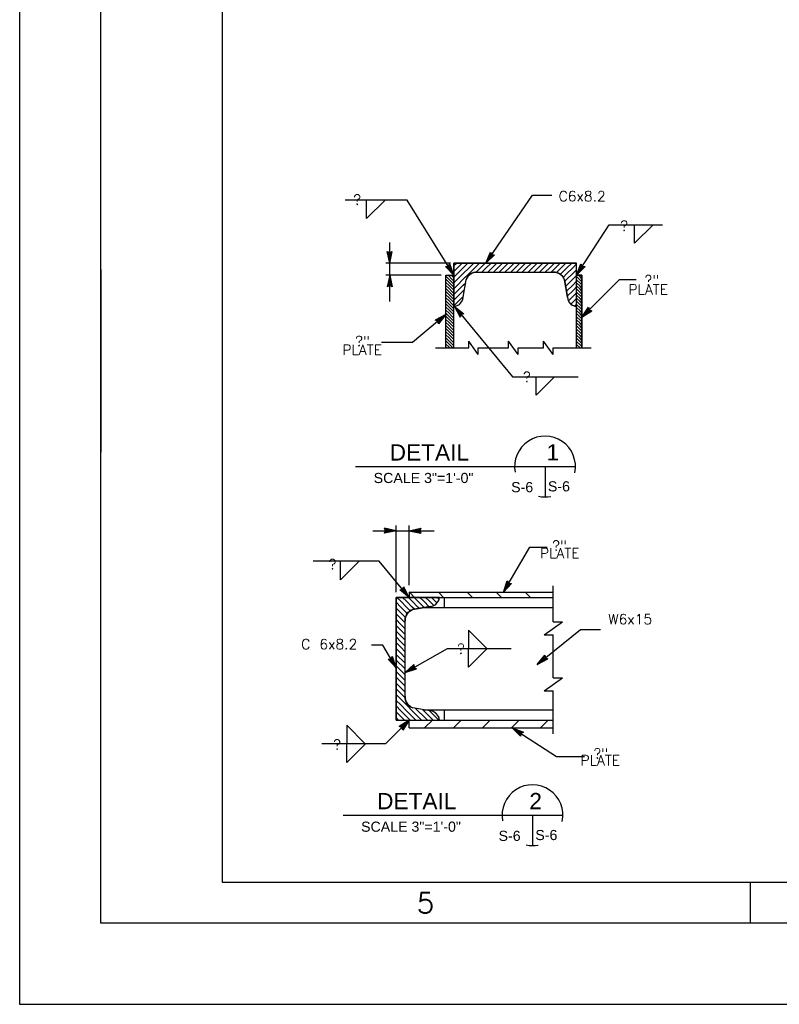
# Model space of a CAD drawing. Extents: x -27.8 to 14.2, y -21.6 to 8.4.
# Tile 1 of 30: x -27.8 to -18.4, y -21.6 to -9.5. Entities that reach past the tile are written whole.
import ezdxf
from ezdxf.enums import TextEntityAlignment as Align

# ---------------------------------------------------------------- set-up
doc = ezdxf.new("R2010")
doc.units = 0
doc.header["$MEASUREMENT"] = 0
doc.layers.add('01', color=7, linetype='CONTINUOUS')
doc.styles.add('ARIAL', font='Arial')
doc.styles.add('TXT_SHX', font='txt.shx')

msp = doc.modelspace()

# ---------------------------------------------------------------- linework, layer by layer
at = {"layer": '01', "color": 7, "linetype": 'CONTINUOUS'}
for p, q in [((-27.786, -21.643), (-27.786, 8.357)), ((-26.786, -20.643), (-26.786, 7.357)), ((-25.286, -20.143), (-25.286, 6.857)), ((-23.013, -11.733), (-23.776, -11.733)), ((-23.511, -11.96), (-23.511, -11.731)), ((-23.511, -11.96), (-23.284, -11.733)), ((-22.436, -12.656), (-23.013, -11.733)), ((-22.042, -12.508), (-21.465, -11.673)), ((-21.465, -11.673), (-21.227, -11.673)), ((-20.923, -12.656), (-20.524, -12.037)), ((-20.524, -12.037), (-19.866, -12.037)), ((-20.208, -12.264), (-20.208, -12.035)), ((-20.208, -12.264), (-19.981, -12.037)), ((-23.225, -12.508), (-23.225, -12.255)), ((-23.225, -12.508), (-23.256, -12.364)), ((-23.256, -12.364), (-23.225, -12.378)), ((-23.225, -12.508), (-23.194, -12.364)), ((-23.225, -12.378), (-23.194, -12.364)), ((-22.042, -12.508), (-21.986, -12.372)), ((-21.986, -12.372), (-21.968, -12.401)), ((-23.225, -12.471), (-23.245, -12.377)), ((-23.245, -12.377), (-23.225, -12.386)), ((-23.225, -12.435), (-23.235, -12.39)), ((-23.235, -12.39), (-23.225, -12.394)), ((-23.225, -12.471), (-23.205, -12.377)), ((-23.225, -12.386), (-23.205, -12.377)), ((-23.225, -12.435), (-23.216, -12.39)), ((-23.225, -12.394), (-23.216, -12.39)), ((-22.042, -12.508), (-21.935, -12.407)), ((-22.021, -12.478), (-21.984, -12.389)), ((-22.021, -12.478), (-21.951, -12.412)), ((-22.001, -12.448), (-21.983, -12.405)), ((-22.001, -12.448), (-21.968, -12.416)), ((-21.984, -12.389), (-21.973, -12.408)), ((-21.983, -12.405), (-21.977, -12.414)), ((-21.977, -12.414), (-21.968, -12.416)), ((-21.973, -12.408), (-21.951, -12.412)), ((-21.968, -12.401), (-21.935, -12.407)), ((-26.785, -12.588), (-26.785, -14.838)), ((-22.479, -12.508), (-23.276, -12.508)), ((-23.225, -12.656), (-23.225, -12.508)), ((-22.539, -12.55), (-22.505, -12.546)), ((-22.436, -12.656), (-22.539, -12.55)), ((-22.522, -12.556), (-22.501, -12.553)), ((-22.456, -12.625), (-22.522, -12.556)), ((-22.507, -12.561), (-22.496, -12.559)), ((-22.475, -12.594), (-22.507, -12.561)), ((-22.505, -12.546), (-22.486, -12.517)), ((-22.501, -12.553), (-22.488, -12.534)), ((-22.496, -12.559), (-22.491, -12.551)), ((-22.475, -12.594), (-22.491, -12.551)), ((-22.456, -12.625), (-22.488, -12.534)), ((-22.436, -12.656), (-22.486, -12.517)), ((-22.436, -12.508), (-20.923, -12.508)), ((-22.436, -13.554), (-22.436, -12.508)), ((-22.436, -12.54), (-22.404, -12.508)), ((-22.436, -12.611), (-22.391, -12.566)), ((-22.391, -12.566), (-22.333, -12.508)), ((-22.391, -12.637), (-22.32, -12.566)), ((-22.32, -12.566), (-22.262, -12.508)), ((-22.32, -12.637), (-22.249, -12.566)), ((-22.249, -12.566), (-22.191, -12.508)), ((-22.249, -12.637), (-22.178, -12.566)), ((-22.178, -12.566), (-22.12, -12.508)), ((-22.161, -12.621), (-22.107, -12.566)), ((-22.107, -12.566), (-22.049, -12.508)), ((-22.09, -12.62), (-22.036, -12.566)), ((-22.036, -12.566), (-21.978, -12.508)), ((-22.019, -12.62), (-21.965, -12.566)), ((-21.965, -12.566), (-21.907, -12.508)), ((-21.948, -12.62), (-21.894, -12.566)), ((-21.894, -12.566), (-21.836, -12.508)), ((-21.877, -12.62), (-21.823, -12.566)), ((-21.823, -12.566), (-21.765, -12.508)), ((-21.806, -12.62), (-21.752, -12.566)), ((-21.752, -12.566), (-21.694, -12.508)), ((-21.735, -12.62), (-21.681, -12.566)), ((-21.681, -12.566), (-21.623, -12.508)), ((-21.664, -12.62), (-21.61, -12.566)), ((-21.61, -12.566), (-21.552, -12.508)), ((-21.593, -12.62), (-21.539, -12.566)), ((-21.539, -12.566), (-21.481, -12.508)), ((-21.522, -12.62), (-21.468, -12.566)), ((-21.468, -12.566), (-21.41, -12.508)), ((-21.451, -12.62), (-21.397, -12.566)), ((-21.397, -12.566), (-21.339, -12.508)), ((-21.38, -12.62), (-21.326, -12.566)), ((-21.326, -12.566), (-21.268, -12.508)), ((-21.309, -12.62), (-21.255, -12.566)), ((-21.255, -12.566), (-21.197, -12.508)), ((-21.238, -12.62), (-21.184, -12.566)), ((-21.184, -12.566), (-21.126, -12.508)), ((-21.172, -12.625), (-21.113, -12.566)), ((-21.113, -12.566), (-21.055, -12.508)), ((-21.113, -12.637), (-21.042, -12.566)), ((-21.042, -12.566), (-20.984, -12.508)), ((-21.042, -12.637), (-20.971, -12.566)), ((-20.971, -12.566), (-20.924, -12.519)), ((-20.971, -12.637), (-20.924, -12.59)), ((-20.923, -13.554), (-20.923, -12.508)), ((-20.923, -12.656), (-20.871, -12.518)), ((-20.923, -12.656), (-20.819, -12.552)), ((-20.903, -12.625), (-20.869, -12.535)), ((-20.903, -12.625), (-20.835, -12.557)), ((-20.883, -12.595), (-20.867, -12.551)), ((-20.883, -12.595), (-20.852, -12.562)), ((-20.871, -12.518), (-20.853, -12.547)), ((-20.869, -12.535), (-20.857, -12.553)), ((-20.867, -12.551), (-20.861, -12.56)), ((-20.861, -12.56), (-20.852, -12.562)), ((-20.857, -12.553), (-20.835, -12.557)), ((-20.853, -12.547), (-20.819, -12.552)), ((-22.594, -12.656), (-23.276, -12.656)), ((-23.225, -12.656), (-23.256, -12.8)), ((-23.225, -12.693), (-23.245, -12.787)), ((-23.225, -12.729), (-23.234, -12.774)), ((-23.225, -12.983), (-23.225, -12.656)), ((-23.225, -12.656), (-23.194, -12.8)), ((-23.225, -12.693), (-23.205, -12.787)), ((-23.225, -12.729), (-23.215, -12.774)), ((-22.535, -12.656), (-22.436, -12.656)), ((-22.534, -13.554), (-22.534, -12.656)), ((-22.499, -12.705), (-22.534, -12.67)), ((-22.499, -12.743), (-22.534, -12.708)), ((-22.499, -12.667), (-22.51, -12.656)), ((-22.461, -12.705), (-22.499, -12.667)), ((-22.461, -12.743), (-22.499, -12.705)), ((-22.461, -12.667), (-22.472, -12.656)), ((-22.44, -12.688), (-22.461, -12.667)), ((-22.44, -12.726), (-22.461, -12.705)), ((-22.436, -12.682), (-22.391, -12.637)), ((-22.436, -12.753), (-22.391, -12.708)), ((-22.391, -12.708), (-22.32, -12.637)), ((-22.391, -12.779), (-22.32, -12.708)), ((-22.322, -12.93), (-22.284, -12.714)), ((-22.32, -12.708), (-22.249, -12.637)), ((-22.147, -12.62), (-21.211, -12.62)), ((-21.123, -12.647), (-21.113, -12.637)), ((-21.089, -12.684), (-21.042, -12.637)), ((-21.036, -12.93), (-21.074, -12.714)), ((-21.071, -12.737), (-21.042, -12.708)), ((-21.042, -12.708), (-20.971, -12.637)), ((-21.042, -12.779), (-20.971, -12.708)), ((-20.971, -12.708), (-20.924, -12.661)), ((-20.971, -12.779), (-20.924, -12.732)), ((-20.858, -12.656), (-20.923, -12.656)), ((-20.919, -12.679), (-20.923, -12.675)), ((-20.919, -12.717), (-20.923, -12.713)), ((-20.881, -12.717), (-20.919, -12.679)), ((-20.881, -12.755), (-20.919, -12.717)), ((-20.881, -12.679), (-20.904, -12.656)), ((-20.858, -12.702), (-20.881, -12.679)), ((-20.858, -12.74), (-20.881, -12.717)), ((-20.858, -12.664), (-20.866, -12.656)), ((-20.858, -13.554), (-20.858, -12.656)), ((-20.858, -13.175), (-20.394, -12.712)), ((-20.394, -12.712), (-20.188, -12.712)), ((-23.225, -12.786), (-23.256, -12.8)), ((-23.225, -12.778), (-23.245, -12.787)), ((-23.225, -12.77), (-23.234, -12.774)), ((-23.215, -12.774), (-23.225, -12.77)), ((-23.205, -12.787), (-23.225, -12.778)), ((-23.194, -12.8), (-23.225, -12.786)), ((-22.499, -12.781), (-22.534, -12.746)), ((-22.499, -12.819), (-22.534, -12.784)), ((-22.499, -12.857), (-22.534, -12.822)), ((-22.499, -12.895), (-22.534, -12.86)), ((-22.461, -12.781), (-22.499, -12.743)), ((-22.461, -12.819), (-22.499, -12.781)), ((-22.461, -12.857), (-22.499, -12.819)), ((-22.461, -12.895), (-22.499, -12.857)), ((-22.44, -12.764), (-22.461, -12.743)), ((-22.44, -12.802), (-22.461, -12.781)), ((-22.44, -12.84), (-22.461, -12.819)), ((-22.44, -12.878), (-22.461, -12.857)), ((-22.436, -12.824), (-22.391, -12.779)), ((-22.436, -12.895), (-22.391, -12.85)), ((-22.391, -12.85), (-22.32, -12.779)), ((-22.391, -12.921), (-22.32, -12.85)), ((-22.32, -12.779), (-22.29, -12.75)), ((-22.32, -12.85), (-22.305, -12.835)), ((-21.06, -12.796), (-21.042, -12.779)), ((-21.049, -12.856), (-21.042, -12.85)), ((-21.042, -12.85), (-20.971, -12.779)), ((-21.039, -12.917), (-20.971, -12.85)), ((-20.971, -12.85), (-20.924, -12.802)), ((-20.919, -12.755), (-20.923, -12.751)), ((-20.919, -12.793), (-20.923, -12.789)), ((-20.919, -12.831), (-20.923, -12.827)), ((-20.881, -12.793), (-20.919, -12.755)), ((-20.881, -12.831), (-20.919, -12.793)), ((-20.881, -12.869), (-20.919, -12.831)), ((-20.858, -12.778), (-20.881, -12.755)), ((-20.858, -12.816), (-20.881, -12.793)), ((-20.858, -12.854), (-20.881, -12.831)), ((-22.499, -12.933), (-22.534, -12.898)), ((-22.499, -12.971), (-22.534, -12.936)), ((-22.499, -13.009), (-22.534, -12.974)), ((-22.461, -12.933), (-22.499, -12.895)), ((-22.461, -12.971), (-22.499, -12.933)), ((-22.461, -13.009), (-22.499, -12.971)), ((-22.44, -12.916), (-22.461, -12.895)), ((-22.44, -12.954), (-22.461, -12.933)), ((-22.44, -12.992), (-22.461, -12.971)), ((-22.436, -12.966), (-22.391, -12.921)), ((-22.391, -12.992), (-22.32, -12.921)), ((-21.024, -12.973), (-20.971, -12.921)), ((-20.971, -12.921), (-20.924, -12.873)), ((-20.971, -12.992), (-20.924, -12.944)), ((-20.919, -12.869), (-20.923, -12.865)), ((-20.919, -12.907), (-20.923, -12.903)), ((-20.919, -12.945), (-20.923, -12.941)), ((-20.919, -12.983), (-20.923, -12.979)), ((-20.881, -12.907), (-20.919, -12.869)), ((-20.881, -12.945), (-20.919, -12.907)), ((-20.881, -12.983), (-20.919, -12.945)), ((-20.881, -13.021), (-20.919, -12.983)), ((-20.858, -12.892), (-20.881, -12.869)), ((-20.858, -12.93), (-20.881, -12.907)), ((-20.858, -12.968), (-20.881, -12.945)), ((-20.858, -13.006), (-20.881, -12.983)), ((-22.499, -13.047), (-22.534, -13.012)), ((-22.499, -13.085), (-22.534, -13.05)), ((-22.499, -13.123), (-22.534, -13.088)), ((-22.461, -13.047), (-22.499, -13.009)), ((-22.461, -13.085), (-22.499, -13.047)), ((-22.461, -13.123), (-22.499, -13.085)), ((-22.44, -13.03), (-22.461, -13.009)), ((-22.44, -13.068), (-22.461, -13.047)), ((-22.44, -13.106), (-22.461, -13.085)), ((-22.436, -13.037), (-22.391, -12.992)), ((-22.426, -13.042), (-21.714, -13.911)), ((-22.426, -13.042), (-22.311, -13.134)), ((-22.426, -13.042), (-22.359, -13.173)), ((-22.403, -13.071), (-22.328, -13.131)), ((-22.403, -13.071), (-22.358, -13.156)), ((-22.38, -13.098), (-22.358, -13.139)), ((-22.38, -13.098), (-22.343, -13.127)), ((-20.993, -13.014), (-20.971, -12.992)), ((-20.946, -13.037), (-20.924, -13.015)), ((-20.919, -13.021), (-20.923, -13.017)), ((-20.881, -13.059), (-20.919, -13.021)), ((-20.881, -13.097), (-20.919, -13.059)), ((-20.881, -13.135), (-20.919, -13.097)), ((-20.858, -13.044), (-20.881, -13.021)), ((-20.858, -13.082), (-20.881, -13.059)), ((-20.858, -13.12), (-20.881, -13.097)), ((-20.858, -13.175), (-20.778, -13.051)), ((-20.858, -13.175), (-20.734, -13.095)), ((-20.832, -13.149), (-20.779, -13.068)), ((-20.832, -13.149), (-20.751, -13.097)), ((-20.806, -13.123), (-20.782, -13.085)), ((-20.806, -13.123), (-20.768, -13.098)), ((-20.782, -13.085), (-20.777, -13.094)), ((-20.779, -13.068), (-20.772, -13.089)), ((-20.778, -13.051), (-20.766, -13.083)), ((-20.777, -13.094), (-20.768, -13.098)), ((-20.772, -13.089), (-20.751, -13.097)), ((-20.766, -13.083), (-20.734, -13.095)), ((-22.534, -13.143), (-22.947, -13.485)), ((-22.534, -13.143), (-22.665, -13.211)), ((-22.634, -13.226), (-22.665, -13.211)), ((-22.562, -13.167), (-22.648, -13.211)), ((-22.628, -13.221), (-22.648, -13.211)), ((-22.59, -13.19), (-22.631, -13.211)), ((-22.622, -13.216), (-22.631, -13.211)), ((-22.622, -13.242), (-22.628, -13.221)), ((-22.534, -13.143), (-22.625, -13.259)), ((-22.562, -13.167), (-22.622, -13.242)), ((-22.619, -13.226), (-22.622, -13.216)), ((-22.59, -13.19), (-22.619, -13.226)), ((-22.499, -13.161), (-22.534, -13.126)), ((-22.499, -13.199), (-22.534, -13.164)), ((-22.499, -13.237), (-22.534, -13.202)), ((-22.461, -13.161), (-22.499, -13.123)), ((-22.461, -13.199), (-22.499, -13.161)), ((-22.461, -13.237), (-22.499, -13.199)), ((-22.44, -13.144), (-22.461, -13.123)), ((-22.44, -13.182), (-22.461, -13.161)), ((-22.44, -13.22), (-22.461, -13.199)), ((-22.344, -13.143), (-22.359, -13.173)), ((-22.354, -13.13), (-22.358, -13.139)), ((-22.349, -13.136), (-22.358, -13.156)), ((-22.343, -13.127), (-22.354, -13.13)), ((-22.328, -13.131), (-22.349, -13.136)), ((-22.311, -13.134), (-22.344, -13.143)), ((-20.919, -13.211), (-20.923, -13.207)), ((-20.881, -13.173), (-20.919, -13.135)), ((-20.881, -13.211), (-20.919, -13.173)), ((-20.881, -13.249), (-20.919, -13.211)), ((-20.858, -13.158), (-20.881, -13.135)), ((-20.858, -13.196), (-20.881, -13.173)), ((-20.858, -13.234), (-20.881, -13.211)), ((-22.625, -13.259), (-22.634, -13.226)), ((-22.499, -13.275), (-22.534, -13.24)), ((-22.499, -13.313), (-22.534, -13.278)), ((-22.499, -13.351), (-22.534, -13.316)), ((-22.461, -13.275), (-22.499, -13.237)), ((-22.461, -13.313), (-22.499, -13.275)), ((-22.461, -13.351), (-22.499, -13.313)), ((-22.44, -13.258), (-22.461, -13.237)), ((-22.44, -13.296), (-22.461, -13.275)), ((-22.44, -13.334), (-22.461, -13.313)), ((-20.919, -13.249), (-20.923, -13.245)), ((-20.919, -13.287), (-20.923, -13.283)), ((-20.919, -13.325), (-20.923, -13.321)), ((-20.881, -13.287), (-20.919, -13.249)), ((-20.881, -13.325), (-20.919, -13.287)), ((-20.881, -13.363), (-20.919, -13.325)), ((-20.858, -13.272), (-20.881, -13.249)), ((-20.858, -13.31), (-20.881, -13.287)), ((-20.858, -13.348), (-20.881, -13.325)), ((-22.499, -13.389), (-22.534, -13.354)), ((-22.499, -13.427), (-22.534, -13.392)), ((-22.499, -13.465), (-22.534, -13.43)), ((-22.499, -13.503), (-22.534, -13.468)), ((-22.461, -13.389), (-22.499, -13.351)), ((-22.461, -13.427), (-22.499, -13.389)), ((-22.461, -13.465), (-22.499, -13.427)), ((-22.461, -13.503), (-22.499, -13.465)), ((-22.44, -13.372), (-22.461, -13.351)), ((-22.44, -13.41), (-22.461, -13.389)), ((-22.44, -13.448), (-22.461, -13.427)), ((-22.44, -13.486), (-22.461, -13.465)), ((-20.919, -13.363), (-20.923, -13.359)), ((-20.919, -13.401), (-20.923, -13.397)), ((-20.919, -13.439), (-20.923, -13.435)), ((-20.881, -13.401), (-20.919, -13.363)), ((-20.881, -13.439), (-20.919, -13.401)), ((-20.881, -13.477), (-20.919, -13.439)), ((-20.858, -13.386), (-20.881, -13.363)), ((-20.858, -13.424), (-20.881, -13.401)), ((-20.858, -13.462), (-20.881, -13.439)), ((-22.947, -13.485), (-23.327, -13.485)), ((-22.661, -13.554), (-22.253, -13.554)), ((-22.499, -13.541), (-22.534, -13.506)), ((-22.524, -13.554), (-22.534, -13.544)), ((-22.461, -13.541), (-22.499, -13.503)), ((-22.486, -13.554), (-22.499, -13.541)), ((-22.44, -13.524), (-22.461, -13.503)), ((-22.448, -13.554), (-22.461, -13.541)), ((-22.253, -13.554), (-22.253, -13.47)), ((-22.135, -13.634), (-22.253, -13.47)), ((-22.135, -13.634), (-22.135, -13.554)), ((-22.135, -13.554), (-21.762, -13.554)), ((-21.762, -13.554), (-21.762, -13.47)), ((-21.644, -13.634), (-21.762, -13.47)), ((-21.644, -13.634), (-21.644, -13.554)), ((-21.644, -13.554), (-21.332, -13.554)), ((-21.332, -13.554), (-21.332, -13.47)), ((-21.214, -13.634), (-21.332, -13.47)), ((-21.214, -13.634), (-21.214, -13.554)), ((-21.214, -13.554), (-20.742, -13.554)), ((-20.919, -13.477), (-20.923, -13.473)), ((-20.919, -13.515), (-20.923, -13.511)), ((-20.919, -13.553), (-20.923, -13.549)), ((-20.881, -13.515), (-20.919, -13.477)), ((-20.881, -13.553), (-20.919, -13.515)), ((-20.858, -13.5), (-20.881, -13.477)), ((-20.858, -13.538), (-20.881, -13.515)), ((-21.714, -13.911), (-20.906, -13.911)), ((-21.421, -14.136), (-21.421, -13.907)), ((-21.421, -14.136), (-21.194, -13.909)), ((-23.646, -15.015), (-20.937, -15.015)), ((-21.312, -15.015), (-21.312, -15.39)), ((-23.148, -16.562), (-23.148, -15.744)), ((-22.986, -16.476), (-22.986, -15.744)), ((-23.435, -15.807), (-23.148, -15.807)), ((-23.148, -15.807), (-23.292, -15.776)), ((-23.278, -15.807), (-23.292, -15.776)), ((-23.148, -15.807), (-23.292, -15.838)), ((-23.292, -15.838), (-23.278, -15.807)), ((-23.185, -15.807), (-23.279, -15.787)), ((-23.27, -15.807), (-23.279, -15.787)), ((-23.185, -15.807), (-23.279, -15.827)), ((-23.279, -15.827), (-23.27, -15.807)), ((-23.221, -15.807), (-23.266, -15.798)), ((-23.262, -15.807), (-23.266, -15.798)), ((-23.221, -15.807), (-23.266, -15.817)), ((-23.266, -15.817), (-23.262, -15.807)), ((-23.148, -15.807), (-22.986, -15.807)), ((-22.986, -15.807), (-22.842, -15.776)), ((-22.986, -15.807), (-22.68, -15.807)), ((-22.986, -15.807), (-22.842, -15.838)), ((-22.949, -15.807), (-22.855, -15.787)), ((-22.949, -15.807), (-22.855, -15.827)), ((-22.913, -15.807), (-22.868, -15.797)), ((-22.913, -15.807), (-22.868, -15.816)), ((-22.868, -15.797), (-22.872, -15.807)), ((-22.872, -15.807), (-22.868, -15.816)), ((-22.855, -15.787), (-22.864, -15.807)), ((-22.864, -15.807), (-22.855, -15.827)), ((-22.842, -15.776), (-22.856, -15.807)), ((-22.856, -15.807), (-22.842, -15.838)), ((-21.825, -16.565), (-21.501, -16.008)), ((-21.501, -16.008), (-21.284, -16.008)), ((-23.356, -16.181), (-24.17, -16.181)), ((-23.831, -16.41), (-23.831, -16.181)), ((-23.831, -16.41), (-23.604, -16.183)), ((-22.986, -16.628), (-23.356, -16.181)), ((-23.069, -16.528), (-23.054, -16.497)), ((-22.986, -16.628), (-23.054, -16.497)), ((-21.825, -16.565), (-21.779, -16.425)), ((-21.825, -16.565), (-21.726, -16.456)), ((-21.806, -16.533), (-21.776, -16.442)), ((-21.806, -16.533), (-21.742, -16.462)), ((-21.788, -16.502), (-21.774, -16.458)), ((-21.788, -16.502), (-21.758, -16.468)), ((-21.779, -16.425), (-21.76, -16.453)), ((-21.776, -16.442), (-21.764, -16.46)), ((-21.774, -16.458), (-21.768, -16.466)), ((-21.768, -16.466), (-21.758, -16.468)), ((-21.764, -16.46), (-21.742, -16.462)), ((-21.76, -16.453), (-21.726, -16.456)), ((-21.213, -16.928), (-21.213, -16.485)), ((-23.102, -16.537), (-23.069, -16.528)), ((-22.986, -16.628), (-23.102, -16.537)), ((-23.085, -16.54), (-23.064, -16.534)), ((-23.01, -16.599), (-23.085, -16.54)), ((-23.069, -16.543), (-23.059, -16.54)), ((-23.033, -16.572), (-23.069, -16.543)), ((-23.064, -16.534), (-23.054, -16.514)), ((-23.059, -16.54), (-23.054, -16.531)), ((-23.01, -16.599), (-23.054, -16.514)), ((-23.033, -16.572), (-23.054, -16.531)), ((-22.98, -16.568), (-22.986, -16.562)), ((-22.986, -16.565), (-22.986, -16.628)), ((-22.986, -16.565), (-21.213, -16.565)), ((-22.92, -16.628), (-22.98, -16.568)), ((-22.563, -16.628), (-22.623, -16.568)), ((-22.206, -16.628), (-22.266, -16.568)), ((-21.849, -16.628), (-21.909, -16.568)), ((-21.492, -16.628), (-21.552, -16.568)), ((-23.148, -16.628), (-21.213, -16.628)), ((-23.148, -18.14), (-23.148, -16.628)), ((-23.091, -16.748), (-23.148, -16.688)), ((-23.091, -16.676), (-23.139, -16.628)), ((-23.019, -16.748), (-23.091, -16.676)), ((-23.019, -16.676), (-23.067, -16.628)), ((-22.95, -16.748), (-23.019, -16.676)), ((-22.95, -16.676), (-22.995, -16.628)), ((-22.878, -16.748), (-22.95, -16.676)), ((-22.728, -16.742), (-22.944, -16.778)), ((-22.878, -16.676), (-22.926, -16.628)), ((-22.806, -16.748), (-22.878, -16.676)), ((-22.806, -16.676), (-22.854, -16.628)), ((-22.74, -16.745), (-22.806, -16.676)), ((-22.737, -16.676), (-22.785, -16.628)), ((-22.683, -16.73), (-22.737, -16.676)), ((-22.665, -16.676), (-22.713, -16.628)), ((-22.644, -16.697), (-22.665, -16.676)), ((-22.62, -16.652), (-22.641, -16.628)), ((-22.551, -16.753), (-22.551, -16.628)), ((-23.091, -16.817), (-23.148, -16.76)), ((-23.091, -16.889), (-23.148, -16.832)), ((-23.019, -16.817), (-23.091, -16.748)), ((-23.031, -16.877), (-23.091, -16.817)), ((-22.974, -16.793), (-23.019, -16.748)), ((-23.01, -16.829), (-23.019, -16.817)), ((-22.92, -16.775), (-22.95, -16.748)), ((-22.86, -16.766), (-22.878, -16.748)), ((-22.8, -16.754), (-22.806, -16.748)), ((-22.799, -16.753), (-21.213, -16.753)), ((-23.091, -16.961), (-23.148, -16.901)), ((-23.091, -17.03), (-23.148, -16.973)), ((-23.037, -16.943), (-23.091, -16.889)), ((-23.037, -17.015), (-23.091, -16.961)), ((-23.037, -17.852), (-23.037, -16.916)), ((-21.321, -17.09), (-21.098, -16.928)), ((-21.213, -16.928), (-21.098, -16.928)), ((-23.091, -17.102), (-23.148, -17.045)), ((-23.037, -17.084), (-23.091, -17.03)), ((-23.037, -17.156), (-23.091, -17.102)), ((-22.256, -17.03), (-22.256, -17.259)), ((-22.256, -17.03), (-22.029, -17.257)), ((-21.408, -17.454), (-20.875, -17.022)), ((-21.321, -17.09), (-21.213, -17.09)), ((-21.213, -17.619), (-21.213, -17.09)), ((-20.875, -17.022), (-20.63, -17.022)), ((-23.311, -17.216), (-23.449, -17.216)), ((-23.148, -17.497), (-23.311, -17.216)), ((-23.091, -17.174), (-23.148, -17.114)), ((-23.091, -17.243), (-23.148, -17.186)), ((-23.037, -17.228), (-23.091, -17.174)), ((-23.091, -17.315), (-23.148, -17.258)), ((-23.037, -17.438), (-23.145, -17.33)), ((-23.094, -17.312), (-23.034, -17.372)), ((-23.037, -17.297), (-23.091, -17.243)), ((-23.037, -17.554), (-22.515, -17.259)), ((-22.515, -17.259), (-21.731, -17.259)), ((-22.256, -17.488), (-22.256, -17.259)), ((-22.256, -17.488), (-22.029, -17.261)), ((-21.408, -17.454), (-21.316, -17.339)), ((-21.316, -17.339), (-21.307, -17.372)), ((-23.247, -17.388), (-23.213, -17.384)), ((-23.148, -17.497), (-23.247, -17.388)), ((-23.231, -17.394), (-23.209, -17.391)), ((-23.167, -17.465), (-23.231, -17.394)), ((-23.216, -17.4), (-23.205, -17.398)), ((-23.185, -17.434), (-23.216, -17.4)), ((-23.213, -17.384), (-23.193, -17.357)), ((-23.209, -17.391), (-23.196, -17.374)), ((-23.205, -17.398), (-23.199, -17.39)), ((-23.185, -17.434), (-23.199, -17.39)), ((-23.167, -17.465), (-23.196, -17.374)), ((-23.148, -17.497), (-23.193, -17.357)), ((-23.091, -17.528), (-23.148, -17.471)), ((-23.037, -17.51), (-23.145, -17.402)), ((-23.037, -17.554), (-22.927, -17.456)), ((-23.005, -17.536), (-22.933, -17.472)), ((-22.933, -17.472), (-22.931, -17.494)), ((-22.927, -17.456), (-22.924, -17.49)), ((-21.408, -17.454), (-21.277, -17.387)), ((-21.379, -17.431), (-21.319, -17.356)), ((-21.379, -17.431), (-21.294, -17.387)), ((-21.351, -17.408), (-21.323, -17.372)), ((-21.351, -17.408), (-21.311, -17.387)), ((-21.323, -17.372), (-21.319, -17.382)), ((-21.319, -17.356), (-21.313, -17.377)), ((-21.319, -17.382), (-21.311, -17.387)), ((-21.313, -17.377), (-21.294, -17.387)), ((-21.307, -17.372), (-21.277, -17.387)), ((-23.091, -17.6), (-23.148, -17.54)), ((-23.037, -17.582), (-23.091, -17.528)), ((-23.037, -17.554), (-22.896, -17.51)), ((-23.005, -17.536), (-22.913, -17.507)), ((-22.973, -17.518), (-22.939, -17.487)), ((-22.973, -17.518), (-22.93, -17.504)), ((-22.939, -17.487), (-22.938, -17.498)), ((-22.938, -17.498), (-22.93, -17.504)), ((-22.931, -17.494), (-22.913, -17.507)), ((-22.924, -17.49), (-22.896, -17.51)), ((-23.091, -17.669), (-23.148, -17.612)), ((-23.091, -17.741), (-23.148, -17.684)), ((-23.037, -17.654), (-23.091, -17.6)), ((-23.037, -17.723), (-23.091, -17.669)), ((-21.321, -17.781), (-21.098, -17.619)), ((-21.213, -17.619), (-21.098, -17.619)), ((-23.091, -17.813), (-23.148, -17.753)), ((-23.091, -17.882), (-23.148, -17.825)), ((-23.037, -17.795), (-23.091, -17.741)), ((-23.037, -17.867), (-23.091, -17.813)), ((-21.321, -17.781), (-21.213, -17.781)), ((-21.213, -18.309), (-21.213, -17.78)), ((-23.091, -17.954), (-23.148, -17.897)), ((-23.019, -17.954), (-23.091, -17.882)), ((-23.019, -18.026), (-23.091, -17.954)), ((-22.95, -18.026), (-23.019, -17.954)), ((-23.091, -18.026), (-23.148, -17.966)), ((-23.091, -18.095), (-23.148, -18.038)), ((-23.019, -18.095), (-23.091, -18.026)), ((-22.95, -18.095), (-23.019, -18.026)), ((-22.878, -18.095), (-22.95, -18.026)), ((-22.728, -18.026), (-22.944, -17.99)), ((-22.878, -18.026), (-22.908, -17.996)), ((-22.806, -18.095), (-22.878, -18.026)), ((-22.806, -18.026), (-22.821, -18.011)), ((-22.737, -18.095), (-22.806, -18.026)), ((-22.798, -18.015), (-21.213, -18.015)), ((-22.665, -18.095), (-22.737, -18.026)), ((-22.551, -18.14), (-22.551, -18.015)), ((-22.986, -18.14), (-23.279, -18.433)), ((-23.118, -18.14), (-23.148, -18.11)), ((-23.148, -18.14), (-21.213, -18.14)), ((-22.986, -18.14), (-23.11, -18.22)), ((-23.012, -18.166), (-23.093, -18.218)), ((-23.046, -18.14), (-23.091, -18.095)), ((-23.038, -18.192), (-23.076, -18.217)), ((-22.986, -18.14), (-23.066, -18.264)), ((-23.012, -18.166), (-23.064, -18.247)), ((-23.038, -18.192), (-23.062, -18.231)), ((-22.974, -18.14), (-23.019, -18.095)), ((-22.986, -18.234), (-22.986, -18.14)), ((-22.905, -18.14), (-22.95, -18.095)), ((-22.833, -18.14), (-22.878, -18.095)), ((-22.761, -18.14), (-22.806, -18.095)), ((-22.798, -18.237), (-22.701, -18.14)), ((-22.692, -18.14), (-22.737, -18.095)), ((-22.62, -18.14), (-22.665, -18.095)), ((-22.444, -18.24), (-22.344, -18.14)), ((-22.08, -18.233), (-21.987, -18.14)), ((-21.727, -18.237), (-21.63, -18.14)), ((-21.372, -18.239), (-21.273, -18.14)), ((-23.754, -18.204), (-23.754, -18.433)), ((-23.754, -18.204), (-23.527, -18.431)), ((-23.078, -18.232), (-23.11, -18.22)), ((-23.072, -18.226), (-23.093, -18.218)), ((-23.066, -18.264), (-23.078, -18.232)), ((-23.067, -18.221), (-23.076, -18.217)), ((-23.064, -18.247), (-23.072, -18.226)), ((-23.062, -18.231), (-23.067, -18.221)), ((-22.986, -18.234), (-21.213, -18.234)), ((-21.717, -18.234), (-21.17, -18.59)), ((-21.717, -18.234), (-21.579, -18.287)), ((-21.717, -18.234), (-21.613, -18.339)), ((-21.686, -18.254), (-21.596, -18.289)), ((-21.686, -18.254), (-21.618, -18.322)), ((-21.656, -18.274), (-21.623, -18.306)), ((-21.656, -18.274), (-21.613, -18.29)), ((-21.621, -18.296), (-21.623, -18.306)), ((-21.613, -18.29), (-21.621, -18.296)), ((-21.615, -18.301), (-21.618, -18.322)), ((-21.596, -18.289), (-21.615, -18.301)), ((-21.608, -18.305), (-21.613, -18.339)), ((-21.579, -18.287), (-21.608, -18.305)), ((-23.279, -18.433), (-24.063, -18.433)), ((-23.754, -18.662), (-23.754, -18.433)), ((-23.754, -18.662), (-23.527, -18.435)), ((-21.17, -18.59), (-20.825, -18.59)), ((-23.801, -19.312), (-21.092, -19.312)), ((-21.467, -19.312), (-21.467, -19.687)), ((12.714, -20.143), (-25.286, -20.143)), ((-18.786, -20.143), (-18.786, -20.643)), ((13.214, -20.643), (-26.786, -20.643)), ((14.214, -21.643), (-27.786, -21.643))]:
    msp.add_line(p, q, dxfattribs=at)
for points in [[(-22.436, -13.043), (-22.395, -13.033), (-22.368, -13.017), (-22.341, -12.987), (-22.327, -12.957), (-22.322, -12.93), (-22.284, -12.714), (-22.271, -12.685), (-22.244, -12.654), (-22.223, -12.638), (-22.2, -12.628), (-22.174, -12.621), (-22.147, -12.62), (-21.211, -12.62), (-21.179, -12.622), (-21.15, -12.631), (-21.128, -12.642), (-21.106, -12.66), (-21.09, -12.681), (-21.074, -12.714), (-21.036, -12.93), (-21.027, -12.969), (-21.01, -12.997), (-20.993, -13.014), (-20.977, -13.026), (-20.963, -13.033), (-20.924, -13.043), (-20.923, -12.508), (-22.436, -12.508)], [(-22.614, -18.14), (-22.623, -18.101), (-22.641, -18.074), (-22.671, -18.047), (-22.701, -18.032), (-22.728, -18.026), (-22.944, -17.99), (-22.971, -17.975), (-23.004, -17.948), (-23.019, -17.927), (-23.028, -17.906), (-23.037, -17.879), (-23.037, -17.852), (-23.037, -16.916), (-23.034, -16.883), (-23.025, -16.856), (-23.016, -16.832), (-22.998, -16.811), (-22.977, -16.796), (-22.944, -16.778), (-22.728, -16.742), (-22.689, -16.733), (-22.659, -16.715), (-22.644, -16.697), (-22.632, -16.682), (-22.623, -16.667), (-22.614, -16.628), (-23.148, -16.628), (-23.148, -18.14)]]:
    msp.add_lwpolyline(points, close=True, dxfattribs=at)
for points in [[(-22.534, -13.554), (-22.534, -12.656), (-22.44, -12.656), (-22.44, -13.554)], [(-20.923, -13.554), (-20.923, -12.656), (-20.858, -12.656), (-20.858, -13.554)]]:
    msp.add_lwpolyline(points, dxfattribs=at)
for centre, radius, start, end in [((-22.155, -12.755), 0.136, 86.7508, 162.1597), ((-21.203, -12.755), 0.136, 17.8403, 93.2492), ((-22.444, -12.921), 0.122, 273.6901, 355.8051), ((-20.914, -12.921), 0.122, 184.1949, 266.3099), ((-21.312, -15.015), 0.375, 348.0239, 190.9202), ((-21.312, -15.015), 0.375, 257.8197, 280.7131), ((-22.736, -16.619), 0.122, 274.1949, 356.3099), ((-22.901, -16.908), 0.136, 107.8403, 183.2492), ((-22.901, -17.859), 0.136, 176.7508, 252.1597), ((-22.736, -18.148), 0.122, 3.6901, 85.8051), ((-21.467, -19.312), 0.375, 348.0239, 190.9202), ((-21.467, -19.312), 0.375, 257.8197, 280.7131)]:
    msp.add_arc(centre, radius, start, end, dxfattribs=at)

# ---------------------------------------------------------------- texts
for s, style, p in [('C6x8.2', 'TXT_SHX', (-21.144, -11.747)), ('?"', 'TXT_SHX', (-20.087, -12.783)), ('?"', 'TXT_SHX', (-23.652, -13.532)), ('SCALE 3"=1\'-0"', 'ARIAL', (-23.424, -15.219)), ('?"', 'TXT_SHX', (-21.224, -16.054)), ('C 6x8.2', 'TXT_SHX', (-24.317, -17.267)), ('?"', 'TXT_SHX', (-20.716, -18.614)), ('SCALE 3"=1\'-0"', 'ARIAL', (-23.579, -19.516))]:
    msp.add_text(s, height=0.125, dxfattribs=dict(at, style=style)).set_placement(p)
at = {"layer": '01', "color": 7, "linetype": 'CONTINUOUS', "style": 'TXT_SHX'}
for p in [(-23.578, -11.79), (-20.289, -12.112), (-21.488, -13.974), (-23.883, -16.284), (-22.3, -17.324), (-23.826, -18.505)]:
    msp.add_text('?', height=0.125, dxfattribs=at).set_placement(p, align=Align.RIGHT)
at = {"layer": '01', "color": 7, "linetype": 'CONTINUOUS'}
for s, height, style, p in [('PLATE', 0.125, 'TXT_SHX', (-20.041, -12.897)), ('PLATE', 0.125, 'TXT_SHX', (-23.566, -13.641)), ('DETAIL', 0.2, 'ARIAL', (-22.738, -14.942)), ('1', 0.2, 'ARIAL', (-21.217, -14.941)), ('S-6', 0.125, 'ARIAL', (-21.594, -15.332)), ('S-6', 0.125, 'ARIAL', (-21.141, -15.322)), ('PLATE', 0.125, 'TXT_SHX', (-21.131, -16.145)), ('W6x15', 0.125, 'TXT_SHX', (-20.263, -16.959)), ('PLATE', 0.125, 'TXT_SHX', (-20.631, -18.698)), ('DETAIL', 0.2, 'ARIAL', (-22.893, -19.239)), ('2', 0.2, 'ARIAL', (-21.428, -19.238)), ('S-6', 0.125, 'ARIAL', (-21.749, -19.629)), ('S-6', 0.125, 'ARIAL', (-21.296, -19.619))]:
    msp.add_text(s, height=height, dxfattribs=dict(at, style=style)).set_placement(p, align=Align.CENTER)
at = {"layer": '01', "color": 7, "linetype": 'CONTINUOUS', "style": 'TXT_SHX', "width": 1.002}
msp.add_text('5', height=0.25, dxfattribs=at).set_placement((-22.785, -20.518), align=Align.CENTER)

doc.saveas('drawing.dxf')
